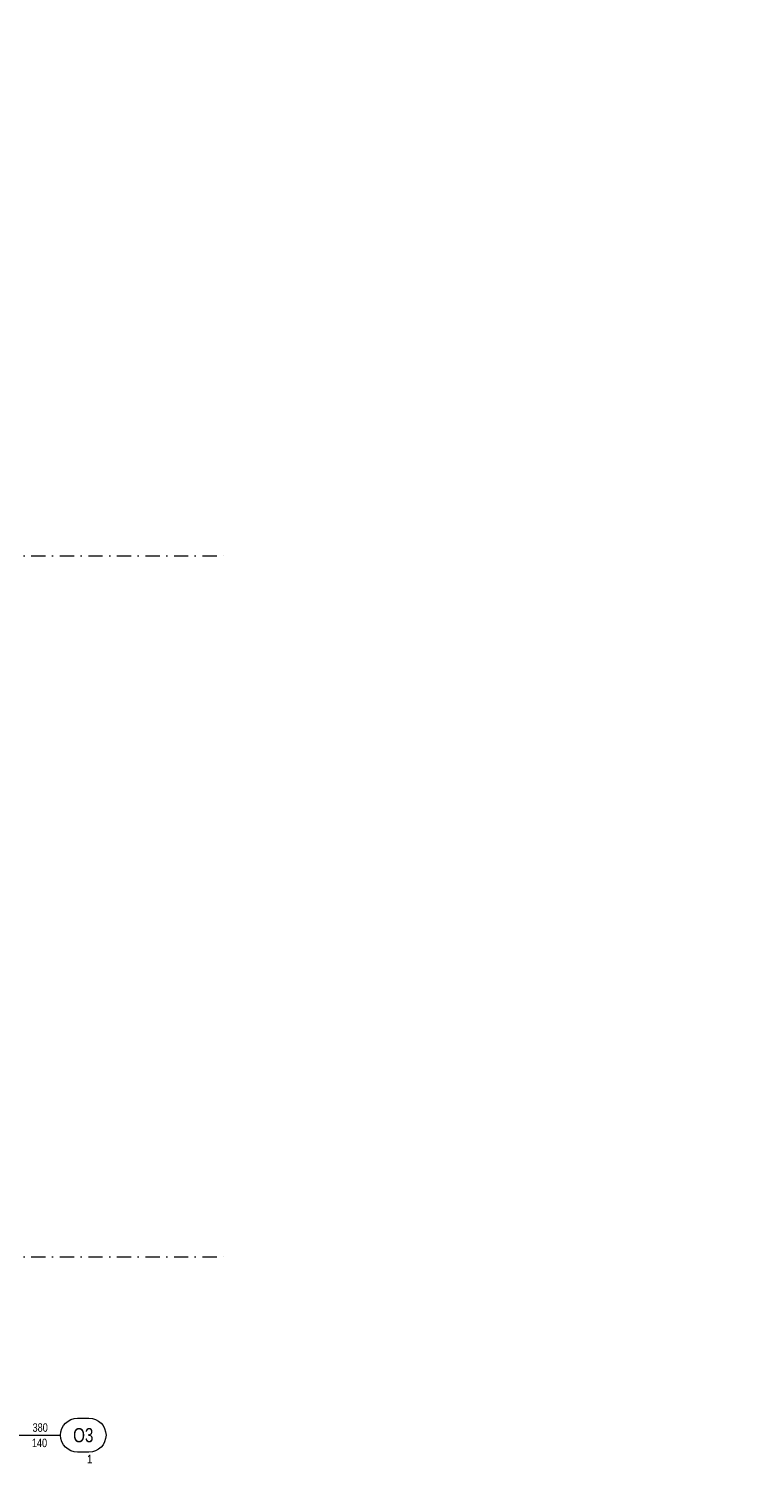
# Model space of a CAD drawing. Header units: millimetres. Extents: x -96593 to 66336, y -23969 to 7139.
# Tile 208 of 256: x -73841 to -73202, y -10418 to -9156. Entities that reach past the tile are written whole.
import ezdxf
from ezdxf.enums import TextEntityAlignment as Align

# ---------------------------------------------------------------- set-up
doc = ezdxf.new("R2010")
doc.units = ezdxf.units.MM
doc.linetypes.add('DASHDOT', pattern=[1, 0.5, -0.25, 0, -0.25])
doc.layers.add('BA_pom', color=6, linetype='Continuous', lineweight=18, plot=False)
for name, color, linetype, lineweight in [('BA_sym', 7, 'Continuous', 18), ('BA_txc', 1, 'Continuous', 18), ('BA_txs', 2, 'Continuous', 18), ('mm_went_opis', 7, 'Continuous', 15), ('PG_OSIE', 1, 'DASHDOT', 18)]:
    doc.layers.add(name, color=color, linetype=linetype, lineweight=lineweight)
doc.styles.add('BIKTS', font='bikromsw.shx', dxfattribs={"width": 0.85})
doc.styles.get("Standard").update_dxf_attribs({"font": 'arial.ttf'})

# ---------------------------------------------------------------- blocks, each defined once
blk = doc.blocks.new('symdrz')
blk.add_lwpolyline([(-10, -30, -1), (-10, 30), (10, 30, -1), (10, -30)], format="xyb", close=True)
at = {"style": 'BIKTS', "width": 0.8}
blk.add_attdef('SZERDRZ', text='', height=25, dxfattribs=at).set_placement((77.1, 8.8), align=Align.CENTER)
blk.add_attdef('SYMDRZ', text='', height=25, dxfattribs=at).set_placement((0, 0), align=Align.MIDDLE)
blk.add_attdef('WYSDRZ', text='', height=25, dxfattribs=at).set_placement((77.1, -9.5), align=Align.TOP_CENTER)
blk = doc.blocks.new('A$C5DA075D8')
at = {"layer": 'BA_sym', "color": 252}
blk.add_line((2729.3, 1835.8), (2830.3, 1835.8), dxfattribs=at)
at = {"layer": 'PG_OSIE', "color": 252, "ltscale": 25}
for points in [[(696.2, 2609.3), (2976.4, 2609.3)], [(696.2, 1992.8), (2976.4, 1992.8)]]:
    blk.add_lwpolyline(points, dxfattribs=at)
at = {"layer": 'BA_sym', "color": 252}
ref = blk.add_blockref('symdrz', (2850.3, 1835.8), dxfattribs=dict(at, xscale=0.5000000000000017, yscale=0.5000000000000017, zscale=0.5000000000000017, rotation=4.729105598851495e-06))
ref.add_attrib('Symdrz', 'O3', dxfattribs={"height": 12.5, "rotation": 0, "style": 'BIKTS', "width": 0.8}).set_placement((2850.3, 1835.8), align=Align.MIDDLE_CENTER)
ref.add_attrib('Szerdrz', '380', dxfattribs={"layer": 'BA_txc', "height": 7.5, "rotation": 0, "style": 'BIKTS', "width": 0.8}).set_placement((2812.4, 1842.5), align=Align.MIDDLE_CENTER)
ref.add_attrib('Wysdrz', '140', dxfattribs={"layer": 'BA_txc', "height": 7.5, "rotation": 0, "style": 'BIKTS', "width": 0.8}).set_placement((2811.8, 1829), align=Align.MIDDLE_CENTER)
ref.add_attrib('Sztuk', '1', (2853.7, 1811), dxfattribs={"layer": 'BA_pom', "height": 7.5, "rotation": 0, "style": 'BIKTS', "width": 0.8})
at = {"layer": 'BA_txs', "color": 252, "insert": (1554.8, 3073.2), "char_height": 50, "attachment_point": 1}
blk.add_mtext_dynamic_manual_height_columns('\\pi132.30617;1 PIĘTRO\\P\\pi223.57493;1:50', width=572.15, gutter_width=12.5, heights=[0], dxfattribs=at)
at = {"layer": 'BA_txs', "color": 252, "insert": (2191.1, 2206.5), "char_height": 12.5, "width": 265.598, "attachment_point": 7, "style": 'BIKTS'}
blk.add_mtext('\\pi76.13219;NAD DRZWIAMI', dxfattribs=at)

msp = doc.modelspace()

# ---------------------------------------------------------------- linework, layer by layer
at = {"layer": 'BA_sym', "color": 252}
msp.add_line((-73914.1, -10393.3), (-73813.1, -10393.3), dxfattribs=at)

# ---------------------------------------------------------------- block references
ref = msp.add_blockref('symdrz', (-73793.1, -10393.3), dxfattribs=dict(at, xscale=0.5000000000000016, yscale=0.5000000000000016, zscale=0.5000000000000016, rotation=4.729105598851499e-06))
ref.add_attrib('Symdrz', 'O3', dxfattribs={"height": 12.5, "rotation": 0, "style": 'BIKTS', "width": 0.8}).set_placement((-73793.1, -10393.3), align=Align.MIDDLE_CENTER)
ref.add_attrib('Szerdrz', '380', dxfattribs={"layer": 'BA_txc', "height": 7.5, "rotation": 0, "style": 'BIKTS', "width": 0.8}).set_placement((-73831, -10386.6), align=Align.MIDDLE_CENTER)
ref.add_attrib('Wysdrz', '140', dxfattribs={"layer": 'BA_txc', "height": 7.5, "rotation": 0, "style": 'BIKTS', "width": 0.8}).set_placement((-73831.6, -10400.1), align=Align.MIDDLE_CENTER)
ref.add_attrib('Sztuk', '1', (-73789.6, -10418.1), dxfattribs={"layer": 'BA_pom', "height": 7.5, "rotation": 0, "style": 'BIKTS', "width": 0.8})
at = {"layer": 'mm_went_opis', "color": 2, "lineweight": 60}
msp.add_blockref('A$C5DA075D8', (-76643.4, -12229.1), dxfattribs=at)

# ---------------------------------------------------------------- texts
at = {"layer": 'BA_txs', "color": 252, "insert": (-74452.3, -10022.5), "char_height": 12.5, "width": 265.598, "attachment_point": 7, "style": 'BIKTS'}
msp.add_mtext('\\pi76.13219;NAD DRZWIAMI', dxfattribs=at)

doc.saveas('drawing.dxf')
